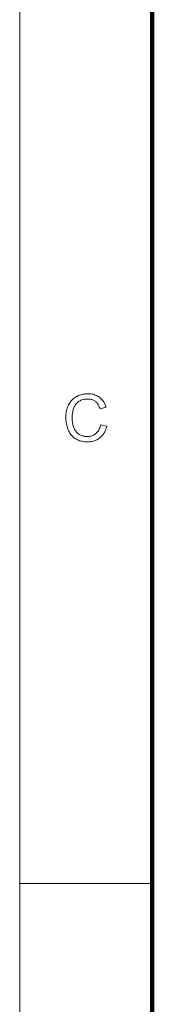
# Model space of a CAD drawing. Extents: x 0 to 1189, y 0 to 841.
# Tile 79 of 135: x 10 to 20, y 622 to 696. Entities that reach past the tile are written whole.
import ezdxf

# ---------------------------------------------------------------- set-up
doc = ezdxf.new("R2010")
doc.units = 0

msp = doc.modelspace()

# ---------------------------------------------------------------- linework, layer by layer
at = {"color": 7, "lineweight": 13}
msp.add_line((10, 831), (10, 10), dxfattribs=at)
at = {"color": 7, "lineweight": 100}
msp.add_line((20, 821), (20, 20), dxfattribs=at)
at = {"color": 7, "lineweight": 13, "ltscale": 0.25}
msp.add_line((20, 630.75), (10, 630.75), dxfattribs=at)
at = {"color": 7, "lineweight": 13}
msp.add_lwpolyline([(16.109, 665.324), (16.572, 665.207), (16.541, 665.095), (16.505, 664.989), (16.464, 664.889), (16.418, 664.794), (16.368, 664.704), (16.314, 664.62), (16.254, 664.541), (16.19, 664.467), (16.121, 664.399), (16.048, 664.337), (15.971, 664.28), (15.89, 664.229), (15.806, 664.184), (15.718, 664.145), (15.628, 664.112), (15.533, 664.085), (15.436, 664.064), (15.335, 664.049), (15.231, 664.04), (15.123, 664.037), (15.012, 664.039), (14.905, 664.046), (14.802, 664.058), (14.704, 664.074), (14.61, 664.095), (14.52, 664.12), (14.434, 664.15), (14.353, 664.184), (14.276, 664.224), (14.203, 664.267), (14.133, 664.315), (14.068, 664.368), (14.005, 664.424), (13.946, 664.485), (13.89, 664.549), (13.838, 664.618), (13.789, 664.691), (13.744, 664.768), (13.702, 664.849), (13.663, 664.935), (13.628, 665.023), (13.596, 665.112), (13.569, 665.203), (13.545, 665.294), (13.524, 665.388), (13.508, 665.482), (13.495, 665.578), (13.485, 665.675), (13.48, 665.773), (13.478, 665.873), (13.48, 665.981), (13.486, 666.086), (13.497, 666.188), (13.511, 666.288), (13.53, 666.385), (13.553, 666.479), (13.58, 666.57), (13.612, 666.658), (13.647, 666.744), (13.687, 666.827), (13.73, 666.906), (13.778, 666.982), (13.828, 667.053), (13.882, 667.121), (13.94, 667.185), (14.001, 667.245), (14.066, 667.301), (14.134, 667.353), (14.206, 667.401), (14.281, 667.445), (14.359, 667.485), (14.439, 667.521), (14.52, 667.553), (14.602, 667.58), (14.686, 667.603), (14.772, 667.622), (14.859, 667.637), (14.948, 667.648), (15.038, 667.654), (15.13, 667.656), (15.233, 667.654), (15.334, 667.646), (15.43, 667.632), (15.524, 667.614), (15.614, 667.589), (15.7, 667.56), (15.784, 667.525), (15.864, 667.485), (15.94, 667.44), (16.013, 667.389), (16.083, 667.333), (16.148, 667.273), (16.209, 667.209), (16.265, 667.14), (16.317, 667.067), (16.365, 666.99), (16.408, 666.908), (16.447, 666.822), (16.482, 666.732), (16.512, 666.637), (16.056, 666.529), (16.031, 666.604), (16.003, 666.674), (15.974, 666.74), (15.941, 666.802), (15.907, 666.859), (15.871, 666.913), (15.832, 666.962), (15.791, 667.008), (15.748, 667.049), (15.703, 667.086), (15.656, 667.119), (15.606, 667.148), (15.553, 667.175), (15.499, 667.197), (15.442, 667.216), (15.382, 667.232), (15.32, 667.244), (15.256, 667.253), (15.19, 667.258), (15.121, 667.26), (15.041, 667.258), (14.964, 667.252), (14.89, 667.243), (14.819, 667.229), (14.75, 667.212), (14.684, 667.19), (14.621, 667.165), (14.56, 667.136), (14.502, 667.103), (14.446, 667.067), (14.394, 667.027), (14.344, 666.984), (14.298, 666.939), (14.255, 666.891), (14.215, 666.84), (14.179, 666.787), (14.146, 666.731), (14.116, 666.672), (14.089, 666.611), (14.065, 666.547), (14.044, 666.482), (14.026, 666.416), (14.009, 666.35), (13.995, 666.283), (13.983, 666.216), (13.973, 666.149), (13.965, 666.081), (13.96, 666.013), (13.957, 665.944), (13.955, 665.875), (13.957, 665.787), (13.961, 665.701), (13.967, 665.618), (13.976, 665.536), (13.988, 665.457), (14.002, 665.38), (14.019, 665.306), (14.039, 665.234), (14.061, 665.164), (14.086, 665.096), (14.113, 665.031), (14.143, 664.969), (14.177, 664.911), (14.213, 664.856), (14.252, 664.805), (14.294, 664.757), (14.339, 664.712), (14.386, 664.671), (14.437, 664.633), (14.49, 664.598), (14.546, 664.567), (14.602, 664.539), (14.659, 664.514), (14.717, 664.493), (14.776, 664.474), (14.836, 664.46), (14.897, 664.448), (14.959, 664.44), (15.021, 664.435), (15.085, 664.433), (15.161, 664.435), (15.236, 664.442), (15.308, 664.453), (15.377, 664.469), (15.444, 664.489), (15.509, 664.514), (15.571, 664.543), (15.631, 664.577), (15.689, 664.615), (15.744, 664.658), (15.796, 664.705), (15.845, 664.756), (15.89, 664.812), (15.932, 664.872), (15.97, 664.936), (16.005, 665.005), (16.036, 665.078), (16.064, 665.156), (16.088, 665.238)], close=True, dxfattribs=at)

doc.saveas('drawing.dxf')
